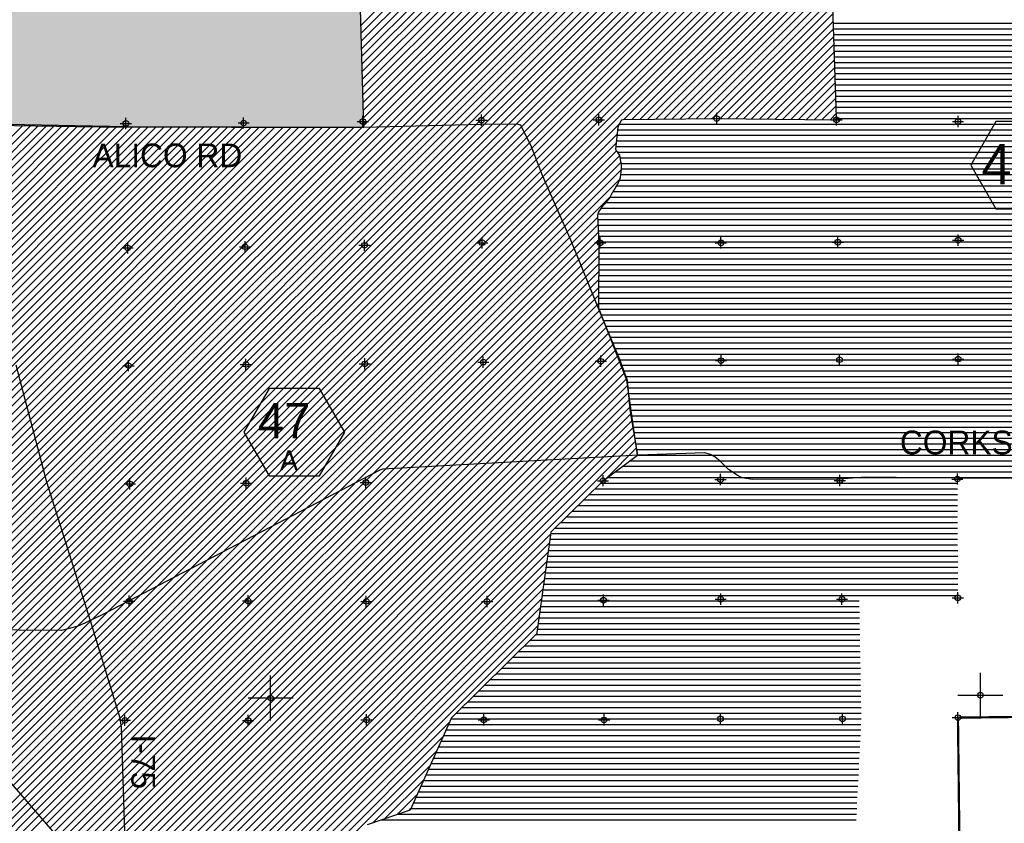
# Model space of a CAD drawing. Extents: x 136693 to 413893, y 707796 to 905796.
# Tile 35 of 70: x 242246 to 286107, y 754341 to 790153. Entities that reach past the tile are written whole.
import ezdxf
from ezdxf.enums import TextEntityAlignment as Align

# ---------------------------------------------------------------- set-up
doc = ezdxf.new("R2010")
doc.units = 0
doc.header["$LTSCALE"] = 2000
doc.header["$PDMODE"] = 34
doc.header["$PDSIZE"] = 250
doc.linetypes.add('PHANTOM', pattern=[0])
doc.layers.get('0').update_dxf_attribs({"linetype": 'CONTINUOUS'})
for name, color, linetype in [('1990WSHEDS', 3, 'CONTINUOUS'), ('1992WSHEDFILL', 8, 'CONTINUOUS'), ('6MIFILL', 11, 'CONTINUOUS'), ('COUNTY', 15, 'PHANTOM'), ('HEX', 2, 'CONTINUOUS'), ('IMPERIALFILL', 11, 'CONTINUOUS'), ('MAJROADS', 9, 'CONTINUOUS'), ('SEC', 2, 'CONTINUOUS'), ('TEXT', 7, 'CONTINUOUS'), ('WSHEDS', 3, 'CONTINUOUS')]:
    doc.layers.add(name, color=color, linetype=linetype)

# ---------------------------------------------------------------- blocks, each defined once
blk = doc.blocks.new('TICK')
at = {"color": 0}
for points in [[(500, 0), (500, 1000)], [(0, 500), (1000, 500)]]:
    blk.add_lwpolyline(points, dxfattribs=at)
blk.add_point((500, 500), dxfattribs=at)
blk = doc.blocks.new('*X')
at = {"color": 0}
for p, q in [((257461, 789559), (279360, 811457)), ((257471, 789215), (279597, 811341)), ((257481, 788871), (279834, 811225)), ((257490, 788527), (280072, 811109)), ((257500, 788183), (280309, 810993)), ((257509, 787840), (280547, 810877)), ((257519, 787496), (280784, 810761)), ((257529, 787152), (281021, 810644)), ((257538, 786808), (281259, 810528)), ((257548, 786464), (281496, 810412)), ((257558, 786120), (281734, 810296)), ((257567, 785776), (281971, 810180)), ((231440, 758942), (282446, 809948)), ((231802, 758950), (282683, 809831)), ((232164, 758958), (282921, 809715)), ((257577, 785432), (282209, 810064)), ((232525, 758966), (283158, 809599)), ((232887, 758974), (283396, 809483)), ((233249, 758982), (283568, 809302)), ((233610, 758991), (283569, 808949)), ((233972, 758999), (283570, 808597)), ((234338, 759011), (283571, 808244)), ((234700, 759019), (283572, 807891)), ((235047, 759013), (283573, 807539)), ((235394, 759006), (283574, 807186)), ((235741, 759000), (283574, 806833)), ((236088, 758993), (283575, 806481)), ((236435, 758986), (283576, 806128)), ((236784, 758982), (283577, 805775)), ((237134, 758979), (283578, 805423)), ((237485, 758976), (283579, 805070)), ((237836, 758973), (283580, 804718)), ((238186, 758971), (283581, 804365)), ((238537, 758968), (283582, 804012)), ((238888, 758965), (283582, 803660)), ((239239, 758962), (283583, 803307)), ((239589, 758959), (283584, 802954)), ((239786, 758802), (283766, 802782)), ((239866, 758528), (284120, 802783)), ((239983, 758292), (284475, 802784)), ((240147, 758103), (284829, 802785)), ((240311, 757913), (285183, 802786)), ((240475, 757724), (285538, 802787)), ((240639, 757534), (285892, 802787)), ((269160, 785702), (286247, 802788)), ((269517, 785705), (286601, 802789)), ((269875, 785709), (286956, 802790)), ((270232, 785713), (287310, 802791)), ((270589, 785717), (287665, 802792)), ((270947, 785720), (288019, 802793)), ((271304, 785724), (288373, 802794)), ((271661, 785728), (288728, 802795)), ((272019, 785732), (289082, 802795)), ((257452, 789903), (259813, 792265)), ((272376, 785735), (278437, 791796)), ((272733, 785739), (278448, 791454)), ((273091, 785743), (278459, 791111)), ((273445, 785744), (278470, 790769)), ((273795, 785740), (278481, 790426)), ((274145, 785737), (278492, 790084)), ((278494, 790000), (299688, 790000)), ((274495, 785733), (278503, 789741)), ((278502, 789750), (299694, 789750)), ((274845, 785729), (278514, 789398)), ((278511, 789500), (299700, 789500)), ((278519, 789250), (299707, 789250)), ((275195, 785726), (278525, 789056)), ((275545, 785722), (278536, 788713)), ((278527, 789000), (299713, 789000)), ((278535, 788750), (299720, 788750)), ((275895, 785719), (278547, 788371)), ((278543, 788500), (299726, 788500)), ((278551, 788250), (299733, 788250)), ((276245, 785715), (278558, 788028)), ((278559, 788000), (299739, 788000)), ((278567, 787750), (299746, 787750)), ((276595, 785712), (278569, 787686)), ((276945, 785708), (278580, 787343)), ((278575, 787500), (299752, 787500)), ((277295, 785705), (278591, 787000)), ((278583, 787250), (299759, 787250)), ((278591, 787000), (299765, 787000)), ((277645, 785701), (278602, 786658)), ((278599, 786750), (299771, 786750)), ((278607, 786500), (299778, 786500)), ((277995, 785698), (278613, 786315)), ((278615, 786250), (299784, 786250)), ((278623, 786000), (299791, 786000)), ((278345, 785694), (278624, 785973)), ((278620, 785750), (299797, 785750)), ((229632, 759962), (255021, 785352)), ((229729, 759706), (255374, 785350)), ((229826, 759449), (255726, 785349)), ((229923, 759192), (256079, 785348)), ((230020, 758936), (256431, 785347)), ((230356, 758918), (256783, 785346)), ((230717, 758926), (257136, 785344)), ((231079, 758934), (257488, 785343)), ((232696, 765500), (252555, 785360)), ((232933, 765384), (252907, 785359)), ((233166, 765264), (253260, 785357)), ((233374, 765118), (253612, 785356)), ((233551, 764942), (253964, 785355)), ((233775, 764813), (254317, 785354)), ((234037, 764721), (254669, 785353)), ((238551, 781609), (242372, 785430)), ((238694, 781399), (242721, 785425)), ((238873, 781224), (243069, 785420)), ((239056, 781053), (243418, 785415)), ((239204, 774837), (249736, 785369)), ((239205, 774485), (250088, 785368)), ((239207, 774133), (250441, 785367)), ((239208, 773780), (250793, 785366)), ((239209, 773428), (251145, 785365)), ((239210, 773076), (251498, 785363)), ((239211, 772723), (251850, 785362)), ((239213, 772371), (252202, 785361)), ((239252, 780896), (243767, 785411)), ((239276, 777738), (246917, 785379)), ((239283, 778098), (246565, 785380)), ((239289, 778458), (246212, 785381)), ((239295, 778818), (245860, 785382)), ((239302, 779178), (245510, 785386)), ((239308, 779538), (245162, 785391)), ((239315, 779898), (244813, 785396)), ((239321, 780258), (244464, 785401)), ((239327, 780618), (244116, 785406)), ((239421, 777529), (247269, 785378)), ((239698, 777452), (247622, 785376)), ((239952, 777353), (247974, 785375)), ((240151, 777198), (248326, 785374)), ((240178, 776165), (249384, 785370)), ((240206, 776901), (248679, 785373)), ((240251, 776592), (249031, 785372)), ((240803, 757345), (268964, 785505)), ((268889, 785250), (299799, 785250)), ((268961, 785500), (299798, 785500)), ((240968, 757155), (268871, 785059)), ((268843, 784750), (299435, 784750)), ((268866, 785000), (299800, 785000)), ((241132, 756966), (268836, 784670)), ((241296, 756777), (268827, 784308)), ((268820, 784500), (299143, 784500)), ((268878, 784250), (298911, 784250)), ((241460, 756587), (268980, 784108)), ((241624, 756398), (269037, 783810)), ((269001, 784000), (298679, 784000)), ((241788, 756208), (269054, 783474)), ((269048, 783750), (298447, 783750)), ((269057, 783500), (298382, 783500)), ((241952, 756019), (268973, 783040)), ((268957, 783000), (298382, 783000)), ((269025, 783250), (298382, 783250)), ((268688, 782500), (298382, 782500)), ((268840, 782750), (298382, 782750)), ((242116, 755829), (268563, 782276)), ((268549, 782250), (298382, 782250)), ((268154, 781750), (298382, 781750)), ((268359, 782000), (298382, 782000)), ((242280, 755640), (267996, 781356)), ((268002, 781250), (298862, 781250)), ((268017, 781500), (298382, 781500)), ((242444, 755450), (268015, 781021)), ((268016, 781000), (299114, 781000)), ((268029, 780750), (299366, 780750)), ((242608, 755261), (268033, 780685)), ((242772, 755071), (268051, 780350)), ((268043, 780500), (299618, 780500)), ((242936, 754882), (268058, 780004)), ((268057, 780250), (299758, 780250)), ((268058, 780000), (299741, 780000)), ((243100, 754692), (268057, 779649)), ((268057, 779750), (299731, 779750)), ((268057, 779500), (299778, 779500)), ((243265, 754503), (268056, 779294)), ((268055, 779000), (299873, 779000)), ((268056, 779250), (299826, 779250)), ((243429, 754313), (268055, 778940)), ((243593, 754124), (268054, 778585)), ((268054, 778750), (299882, 778750)), ((243757, 753934), (268053, 778230)), ((268053, 778250), (299882, 778250)), ((268054, 778500), (299882, 778500)), ((243921, 753745), (268052, 777876)), ((268051, 777750), (299882, 777750)), ((268052, 778000), (299882, 778000)), ((244085, 753555), (268051, 777521)), ((268051, 777500), (299882, 777500)), ((268058, 777250), (299882, 777250)), ((244249, 753366), (268079, 777196)), ((244413, 753176), (268178, 776941)), ((268155, 777000), (299882, 777000)), ((244577, 752987), (268277, 776687)), ((244741, 752797), (268377, 776433)), ((268253, 776750), (299882, 776750)), ((268350, 776500), (299882, 776500)), ((244905, 752608), (268476, 776178)), ((245069, 752418), (268575, 775924)), ((268448, 776250), (299882, 776250)), ((268545, 776000), (299882, 776000)), ((245233, 752229), (268674, 775670)), ((268643, 775750), (299882, 775750)), ((268741, 775500), (299882, 775500)), ((245397, 752039), (268774, 775416)), ((245561, 751850), (268873, 775161)), ((268838, 775250), (299882, 775250)), ((245726, 751660), (268972, 774907)), ((245890, 751471), (269071, 774653)), ((268936, 775000), (299883, 775000)), ((269033, 774750), (299885, 774750)), ((246054, 751281), (269170, 774398)), ((269131, 774500), (299888, 774500)), ((269228, 774250), (299890, 774250)), ((246250, 751125), (269270, 774144)), ((246612, 751132), (269327, 773848)), ((269305, 774000), (299893, 774000)), ((269341, 773750), (299896, 773750)), ((246973, 751140), (269372, 773539)), ((269377, 773500), (299898, 773500)), ((247008, 750822), (269416, 773230)), ((247018, 750479), (269461, 772921)), ((269414, 773250), (299901, 773250)), ((269450, 773000), (299903, 773000)), ((247029, 750136), (269506, 772612)), ((269486, 772750), (299906, 772750)), ((269522, 772500), (299908, 772500)), ((247040, 749793), (269550, 772303)), ((247051, 749450), (269595, 771994)), ((269558, 772250), (299911, 772250)), ((269594, 772000), (299914, 772000)), ((247062, 749107), (269639, 771685)), ((269630, 771750), (299916, 771750)), ((247072, 748765), (269684, 771376)), ((269666, 771500), (299919, 771500)), ((269702, 771250), (299921, 771250)), ((268385, 769724), (269728, 771067)), ((269736, 770721), (269773, 770758)), ((269738, 771000), (299924, 771000)), ((269774, 770750), (299926, 770750)), ((269098, 770250), (299932, 770250)), ((269436, 770500), (299929, 770500)), ((268759, 770000), (299934, 770000)), ((268119, 769500), (284018, 769500)), ((268420, 769750), (298443, 769750)), ((267610, 769000), (284020, 769000)), ((267865, 769250), (284019, 769250)), ((267101, 768500), (284022, 768500)), ((267356, 768750), (284021, 768750)), ((266847, 768250), (284023, 768250)), ((266338, 767750), (284025, 767750)), ((266592, 768000), (284024, 768000)), ((247083, 748422), (265906, 767245)), ((265907, 767250), (284027, 767250)), ((266083, 767500), (284026, 767500)), ((247094, 748079), (265850, 766835)), ((265839, 766750), (284029, 766750)), ((265873, 767000), (284028, 767000)), ((247105, 747736), (265794, 766426)), ((265804, 766500), (284030, 766500)), ((247375, 747653), (265738, 766016)), ((265736, 766000), (284032, 766000)), ((265770, 766250), (284031, 766250)), ((247729, 747653), (265682, 765607)), ((265668, 765500), (284034, 765500)), ((265702, 765750), (284033, 765750)), ((248083, 747654), (265627, 765197)), ((265600, 765000), (284036, 765000)), ((265634, 765250), (284035, 765250)), ((248437, 747654), (265571, 764788)), ((265565, 764750), (284037, 764750)), ((248791, 747655), (265515, 764378)), ((265497, 764250), (279641, 764250)), ((265531, 764500), (284038, 764500)), ((249145, 747655), (265459, 763969)), ((265429, 763750), (279650, 763750)), ((265463, 764000), (279645, 764000)), ((249499, 747655), (265403, 763559)), ((265360, 763250), (279659, 763250)), ((265395, 763500), (279654, 763500)), ((249853, 747656), (265347, 763150)), ((265244, 762750), (279668, 762750)), ((265326, 763000), (279663, 763000)), ((264990, 762500), (279672, 762500)), ((264483, 762000), (279681, 762000)), ((264737, 762250), (279676, 762250)), ((263976, 761500), (279690, 761500)), ((264230, 761750), (279685, 761750)), ((263470, 761000), (279699, 761000)), ((263723, 761250), (279694, 761250)), ((263216, 760750), (279703, 760750)), ((262709, 760250), (279712, 760250)), ((262963, 760500), (279707, 760500)), ((262202, 759750), (279721, 759750)), ((262456, 760000), (279716, 760000)), ((261695, 759250), (279730, 759250)), ((261949, 759500), (279725, 759500)), ((250207, 747656), (261396, 758846)), ((261465, 759000), (279734, 759000)), ((261241, 758500), (279710, 758500)), ((261353, 758750), (279723, 758750)), ((250561, 747657), (261109, 758205)), ((261017, 758000), (279685, 758000)), ((261129, 758250), (279697, 758250)), ((250915, 747657), (260822, 757565)), ((260793, 757500), (279659, 757500)), ((260905, 757750), (279672, 757750)), ((260681, 757250), (279647, 757250)), ((257980, 754369), (260535, 756924)), ((260457, 756750), (279621, 756750)), ((260569, 757000), (279634, 757000)), ((258517, 754553), (260249, 756284)), ((260233, 756250), (279596, 756250)), ((260345, 756500), (279609, 756500)), ((260009, 755750), (279571, 755750)), ((260121, 756000), (279583, 756000)), ((234942, 748302), (242280, 755640)), ((235208, 748214), (242444, 755450)), ((259054, 754736), (259962, 755643)), ((259897, 755500), (279558, 755500)), ((235564, 748217), (242608, 755261)), ((235921, 748220), (242772, 755071)), ((236278, 748223), (242936, 754882)), ((259591, 754919), (259675, 755003)), ((259673, 755000), (279533, 755000)), ((259785, 755250), (279545, 755250)), ((236635, 748226), (243100, 754692)), ((236996, 748234), (243265, 754503)), ((258363, 754500), (279509, 754500)), ((259095, 754750), (279521, 754750))]:
    blk.add_line(p, q, dxfattribs=at)

msp = doc.modelspace()

# ---------------------------------------------------------------- linework, layer by layer
at = {"layer": '1990WSHEDS', "color": 0}
msp.add_lwpolyline([(223310, 785338), (223747, 785469), (224200, 785533), (224938, 785536), (225885, 785562), (231172, 785514), (232653, 785519), (240091, 785462), (245789, 785383), (257580, 785343), (257387, 792224)], dxfattribs=at)
at = {"layer": '1992WSHEDFILL', "color": 0}
msp.add_lwpolyline([(241377, 756683), (242285, 755634)], dxfattribs=at)
at = {"layer": '6MIFILL', "color": 0}
for points in [[(241476, 785442), (241476, 835750), (242821, 785424), (242821, 835276)], [(242821, 785424), (242821, 835276), (243296, 785417), (243296, 835078)], [(243296, 785417), (243296, 835078), (243766, 785411), (243766, 834950)], [(243766, 785411), (243766, 834950), (243767, 785411), (243767, 834950)], [(243767, 785411), (243767, 834950), (243775, 785411), (243775, 834947)], [(243775, 785411), (243775, 834947), (244523, 785400), (244523, 834667)], [(244523, 785400), (244523, 834667), (244525, 785400), (244525, 834667)], [(244525, 785400), (244525, 834667), (245075, 785392), (245075, 834473)], [(245075, 785392), (245075, 834473), (245076, 785392), (245076, 834473)], [(245076, 785392), (245076, 834473), (245084, 785392), (245084, 834470)], [(245084, 785392), (245084, 834470), (245091, 785392), (245091, 834466)], [(245091, 785392), (245091, 834466), (245789, 785383), (245789, 834071)], [(245789, 785383), (245789, 834071), (245823, 785382), (245823, 834052)], [(245823, 785382), (245823, 834052), (245826, 785382), (245826, 834050)], [(245826, 785382), (245826, 834050), (245833, 785382), (245833, 834045)], [(245833, 785382), (245833, 834045), (246457, 785380), (246457, 833577)], [(246457, 785380), (246457, 833577), (246459, 785380), (246459, 833576)], [(246459, 785380), (246459, 833576), (246465, 785380), (246465, 833571)], [(246465, 785380), (246465, 833571), (248107, 785375), (248107, 832043)], [(248107, 785375), (248107, 832043), (248108, 785375), (248108, 832042)], [(248108, 785375), (248108, 832042), (257387, 785344), (257387, 823067)], [(257387, 785344), (257387, 792224), (257580, 785343)]]:
    msp.add_solid(points, dxfattribs=at)
at = {"layer": 'COUNTY', "color": 0, "const_width": 100}
for points in [[(315435, 792714), (315683, 785859), (315722, 780672), (315802, 775318), (315832, 770014), (315904, 764685), (315890, 759510), (310647, 759410), (305368, 759313), (300081, 759250), (294643, 759187), (289406, 759115), (287697, 759094), (286891, 759084), (285810, 759071), (285252, 759064), (284042, 759050)], [(284042, 759050), (284105, 753744), (284169, 749516), (284185, 748458), (284305, 742770), (284322, 740043), (284337, 737878), (284433, 732467)]]:
    msp.add_lwpolyline(points, dxfattribs=at)
at = {"layer": 'HEX', "color": 0}
for points in [[(285736, 785614), (284611, 783666), (285736, 781717), (287986, 781717), (289111, 783666), (287986, 785614)], [(253355, 773718), (252230, 771769), (253355, 769821), (255605, 769821), (256730, 771769), (255605, 773718)]]:
    msp.add_lwpolyline(points, close=True, dxfattribs=at)
at = {"layer": 'MAJROADS', "color": 0}
for points in [[(241704, 785493), (247007, 785386), (252211, 785381), (257556, 785366), (262811, 785502), (264412, 785507), (264537, 785472), (264579, 785413), (265033, 784505), (265517, 783228), (266794, 780319), (268152, 776974), (268966, 775024), (269303, 774083), (269427, 772766), (269774, 770749)], [(242077, 774777), (243438, 769563), (245392, 763377), (246703, 759037), (246738, 758805), (246773, 758621), (246932, 753506), (247047, 749449), (247104, 746657), (247183, 743468), (247229, 743107), (247285, 742740), (247365, 742454), (247423, 742189), (247561, 741875), (247694, 741523), (247822, 741274), (247987, 740972), (250771, 737064), (251450, 736143), (251997, 735409), (252211, 735082)], [(289313, 769717), (284009, 769715), (279929, 769763), (278772, 769671), (274892, 769658), (274432, 769737), (274248, 769822), (273814, 770102), (273465, 770465), (273207, 770668), (273015, 770778), (272763, 770846), (269798, 770751), (258426, 770130), (258294, 770083), (245978, 763663), (245142, 763255), (244792, 763110), (244101, 762929), (234606, 763013)]]:
    msp.add_lwpolyline(points, dxfattribs=at)
at = {"layer": 'SEC', "color": 0}
for p in [(273296, 785745), (246978, 785528), (252223, 785549), (257535, 785613), (262814, 785676), (268042, 785690), (278633, 785691), (284045, 785612), (257606, 780099), (262851, 780213), (268105, 780210), (273484, 780206), (278695, 780236), (284049, 780325), (247057, 779981), (252285, 780036), (252324, 774791), (257619, 774812), (262898, 774893), (268135, 774931), (273489, 774961), (278767, 774999), (284054, 775029), (247095, 774735), (257666, 769525), (268231, 769610), (273468, 769658), (278780, 769620), (284017, 769684), (247150, 769465), (252337, 769496), (252417, 764259), (268253, 764282), (273473, 764329), (278877, 764325), (284039, 764389), (247122, 764245), (257687, 764230), (263066, 764226), (273463, 758995), (278899, 758991), (284042, 759050), (246935, 758931), (252421, 758926), (257699, 758956), (262925, 758952), (268278, 758948)]:
    msp.add_point(p, dxfattribs=at)
at = {"layer": 'WSHEDS', "color": 0}
for points in [[(237939, 785478), (240091, 785462), (245789, 785383), (257580, 785343), (257387, 792224), (259946, 792267), (259946, 802778), (262546, 802778), (262583, 808023), (266601, 815769), (267069, 817502)], [(242285, 755634), (246191, 751123)]]:
    msp.add_lwpolyline(points, dxfattribs=at)
msp.add_lwpolyline([(257744, 754289), (259604, 754924, 0.20809), (259663, 754977), (261476, 759024, -0.093041), (261497, 759055), (265275, 762781, 0.16561), (265304, 762839), (265914, 767305, -0.167535), (265944, 767363), (268231, 769610), (269774, 770749), (269293, 774084), (268057, 777252, -0.094051), (268050, 777289), (268059, 780210, 0.014438), (268059, 780216), (267994, 781405, -0.088793), (267998, 781439), (268037, 781567, -0.072174), (268050, 781593), (268176, 781782, -0.028328), (268183, 781792), (268503, 782171, 0.049092), (268514, 782187), (268675, 782479, -0.010471), (268677, 782483), (268879, 782814, 0.038929), (268886, 782828), (269004, 783113, 0.065309), (269010, 783138), (269057, 783492, 0.041813), (269057, 783509), (269049, 783739, 0.036786), (269047, 783754), (268984, 784094, 0.11844), (268965, 784137), (268873, 784257, 0.021185), (268867, 784263), (268834, 784299, -0.211079), (268808, 784376), (268899, 785364, -0.095661), (268910, 785400), (269036, 785647, -0.278649), (269124, 785701), (273295, 785745, -0.005164), (273297, 785745), (278528, 785692, 0.426616), (278629, 785795), (278428, 792074, -0.423818)], format="xyb", dxfattribs=at)

# ---------------------------------------------------------------- block references
at = {"color": 0, "xscale": 2, "yscale": 2, "zscale": 2}
for p in [(284042, 759050), (252421, 758926)]:
    msp.add_blockref('TICK', p, dxfattribs=at)
at = {"layer": '1992WSHEDFILL', "color": 0}
msp.add_blockref('*X', (0, 0), dxfattribs=at)
msp.add_blockref('*X', (0, 0), dxfattribs=at)
msp.add_blockref('*X', (0, 0), dxfattribs=at)
msp.add_blockref('*X', (0, 0), dxfattribs=at)
msp.add_blockref('*X', (0, 0), dxfattribs=at)
msp.add_blockref('*X', (0, 0), dxfattribs=at)
msp.add_blockref('*X', (0, 0), dxfattribs=at)
msp.add_blockref('*X', (0, 0), dxfattribs=at)
msp.add_blockref('*X', (0, 0), dxfattribs=at)
msp.add_blockref('*X', (0, 0), dxfattribs=at)
at = {"layer": 'IMPERIALFILL', "color": 0}
msp.add_blockref('*X', (0, 0), dxfattribs=at)

# ---------------------------------------------------------------- texts
at = {"layer": 'HEX', "color": 0}
for s, height, p in [('49', 1800, (286428, 782812)), ('47', 1575, (254026, 771501)), ('A', 900, (254244, 770067))]:
    msp.add_text(s, height=height, dxfattribs=at).set_placement(p, align=Align.CENTER)
at = {"layer": 'MAJROADS', "color": 0}
msp.add_text('I-75', height=1056, rotation=270, dxfattribs=at).set_placement((247221, 758297))
at = {"layer": 'TEXT', "color": 0}
for s, p in [('ALICO RD', (245489, 783578)), ('CORKSCREW RD', (281457, 770785))]:
    msp.add_text(s, height=1056, dxfattribs=at).set_placement(p)

doc.saveas('drawing.dxf')
